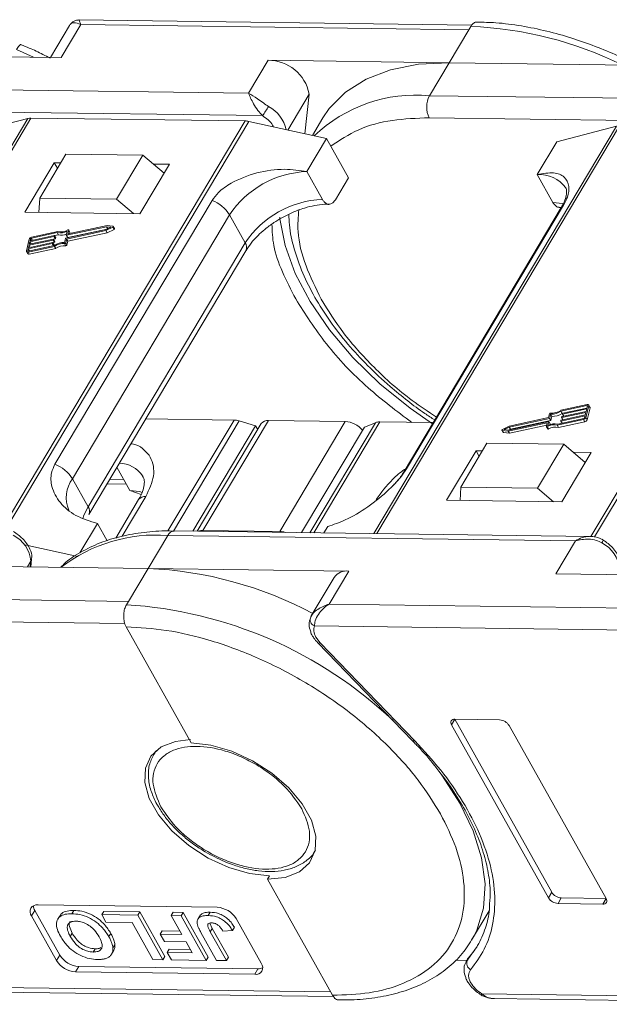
# Model space of a CAD drawing. Header units: millimetres. Extents: x 3223 to 4146, y -133 to 519.
# Tile 23 of 39: x 3701 to 3739, y 337 to 400. Entities that reach past the tile are written whole.
import ezdxf

# ---------------------------------------------------------------- set-up
doc = ezdxf.new("R2010")
doc.units = ezdxf.units.MM

msp = doc.modelspace()

# ---------------------------------------------------------------- linework, layer by layer
at = {"color": 7, "linetype": 'Continuous', "lineweight": 15}
for p, q in [((3704.339, 399.789), (3703.122, 397.742)), ((3703.798, 397.734), (3705.051, 399.838)), ((3729.992, 399.802), (3704.937, 400.133)), ((3705.051, 399.838), (3729.807, 399.512)), ((3729.932, 399.722), (3729.807, 399.512)), ((3729.807, 399.512), (3728.554, 397.407)), ((3691, 397.902), (3703.798, 397.734)), ((3702.043, 397.757), (3700.954, 398.247)), ((3717.006, 397.559), (3715.753, 395.455)), ((3728.554, 397.407), (3717.006, 397.559)), ((3727.301, 395.302), (3728.554, 397.407)), ((3728.554, 397.407), (3741.352, 397.238)), ((3715.753, 395.455), (3689.747, 395.798)), ((3718.252, 393.11), (3719.617, 395.403)), ((3719.617, 395.403), (3719.356, 392.865)), ((3753.308, 394.959), (3727.301, 395.302)), ((3716.647, 394.028), (3689.728, 394.383)), ((3701.674, 393.847), (3686.202, 367.853)), ((3686.388, 367.85), (3701.875, 393.87)), ((3697.874, 392.862), (3701.674, 393.847)), ((3715.535, 393.69), (3700.045, 367.665)), ((3700.277, 367.641), (3715.764, 393.662)), ((3701.875, 393.87), (3715.535, 393.69)), ((3715.764, 393.662), (3720.733, 392.56)), ((3720.497, 393.889), (3719.825, 392.761)), ((3723.943, 367.355), (3739.429, 393.374)), ((3754.202, 393.533), (3727.283, 393.888)), ((3739.229, 393.352), (3723.757, 367.357)), ((3735.428, 392.366), (3739.229, 393.352)), ((3753.09, 393.194), (3737.6, 367.17)), ((3737.831, 367.146), (3753.318, 393.166)), ((3720.733, 392.56), (3719.48, 390.455)), ((3720.733, 392.56), (3722.129, 390.066)), ((3734.175, 390.262), (3735.428, 392.366)), ((3704.103, 391.578), (3702.433, 388.771)), ((3709.001, 391.513), (3704.103, 391.578)), ((3707.331, 388.707), (3709.001, 391.513)), ((3709.001, 391.513), (3710.365, 390.347)), ((3703.361, 391.022), (3701.482, 387.864)), ((3703.769, 391.016), (3703.361, 391.022)), ((3703.361, 391.022), (3703.56, 390.666)), ((3708.829, 387.768), (3710.708, 390.925)), ((3710.708, 390.925), (3709.674, 390.938)), ((3720.477, 388.674), (3719.48, 390.455)), ((3734.175, 390.262), (3735.173, 388.48)), ((3721.294, 388.663), (3722.129, 390.066)), ((3702.433, 388.771), (3702.377, 387.853)), ((3707.331, 388.707), (3702.433, 388.771)), ((3713.426, 388.621), (3703.404, 371.782)), ((3708.423, 387.773), (3707.331, 388.707)), ((3701.482, 387.864), (3708.829, 387.768)), ((3735.706, 388.163), (3725.684, 371.325)), ((3725.836, 371.486), (3735.858, 388.325)), ((3735.568, 388.171), (3735.699, 388.17)), ((3704.522, 370.853), (3714.544, 387.692)), ((3715.541, 385.911), (3714.544, 387.692)), ((3703.556, 386.567), (3701.901, 386.211)), ((3703.598, 386.636), (3701.916, 386.275)), ((3703.636, 386.425), (3703.556, 386.567)), ((3704.098, 386.203), (3706.653, 386.752)), ((3704.127, 386.404), (3704.185, 386.649)), ((3706.699, 386.942), (3704.144, 386.393)), ((3704.147, 386.153), (3706.655, 386.692)), ((3704.224, 386.251), (3706.727, 386.789)), ((3704.226, 386.011), (3706.735, 386.55)), ((3704.282, 386.715), (3704.227, 386.486)), ((3704.233, 386.475), (3704.227, 386.486)), ((3706.731, 387.009), (3704.244, 386.475)), ((3704.36, 386.586), (3704.28, 386.729)), ((3704.282, 386.715), (3704.361, 386.573)), ((3704.343, 386.496), (3704.361, 386.573)), ((3706.653, 386.752), (3706.975, 386.911)), ((3706.655, 386.692), (3707.093, 386.909)), ((3706.735, 386.55), (3706.655, 386.692)), ((3706.975, 386.911), (3706.699, 386.942)), ((3706.772, 386.811), (3706.699, 386.942)), ((3707.107, 386.967), (3706.731, 387.009)), ((3706.735, 386.55), (3707.173, 386.767)), ((3707.093, 386.909), (3707.173, 386.767)), ((3707.204, 386.815), (3707.125, 386.958)), ((3701.766, 386.152), (3701.584, 385.392)), ((3703.236, 385.867), (3701.699, 385.537)), ((3701.714, 385.6), (3703.251, 385.931)), ((3703.289, 386.089), (3701.752, 385.759)), ((3701.767, 385.822), (3703.304, 386.153)), ((3701.805, 385.981), (3701.767, 385.822)), ((3703.342, 386.311), (3701.805, 385.981)), ((3701.88, 385.846), (3701.805, 385.981)), ((3701.821, 386.044), (3703.358, 386.374)), ((3701.851, 386.171), (3701.821, 386.044)), ((3701.911, 386.063), (3701.851, 386.171)), ((3701.901, 386.211), (3701.976, 386.077)), ((3703.311, 385.733), (3703.236, 385.867)), ((3703.269, 385.919), (3703.261, 385.888)), ((3703.341, 385.745), (3703.261, 385.888)), ((3703.348, 385.784), (3703.268, 385.926)), ((3703.269, 385.925), (3703.369, 385.947)), ((3703.348, 385.777), (3703.269, 385.919)), ((3703.369, 385.947), (3703.289, 386.089)), ((3703.322, 386.141), (3703.314, 386.11)), ((3703.394, 385.967), (3703.314, 386.11)), ((3703.401, 386.006), (3703.321, 386.148)), ((3703.322, 386.147), (3703.422, 386.168)), ((3703.402, 385.999), (3703.322, 386.141)), ((3703.422, 386.168), (3703.342, 386.311)), ((3703.375, 386.363), (3703.367, 386.331)), ((3703.447, 386.189), (3703.367, 386.331)), ((3703.454, 386.227), (3703.374, 386.37)), ((3703.375, 386.369), (3703.636, 386.425)), ((3703.455, 386.22), (3703.375, 386.363)), ((3703.394, 385.967), (3703.402, 385.999)), ((3703.447, 386.189), (3703.455, 386.22)), ((3704.015, 385.938), (3704.073, 386.183)), ((3704.02, 385.867), (3704.1, 385.724)), ((3704.088, 385.908), (3704.147, 386.153)), ((3704.168, 385.766), (3704.088, 385.908)), ((3704.127, 386.397), (3704.207, 386.255)), ((3704.224, 386.251), (3704.144, 386.393)), ((3704.226, 386.011), (3704.147, 386.153)), ((3704.168, 385.766), (3704.226, 386.011)), ((3715.541, 385.911), (3705.519, 369.072)), ((3701.588, 385.351), (3701.668, 385.208)), ((3701.699, 385.537), (3701.669, 385.41)), ((3701.669, 385.41), (3701.681, 385.388)), ((3701.688, 385.324), (3703.37, 385.686)), ((3701.768, 385.182), (3701.688, 385.324)), ((3701.774, 385.403), (3701.699, 385.537)), ((3701.703, 385.388), (3703.359, 385.744)), ((3701.752, 385.759), (3701.714, 385.6)), ((3701.827, 385.625), (3701.752, 385.759)), ((3701.768, 385.182), (3703.45, 385.543)), ((3703.341, 385.745), (3703.348, 385.777)), ((3703.45, 385.543), (3703.37, 385.686)), ((3705.562, 368.572), (3715.584, 385.41)), ((3737.355, 375.583), (3735.673, 375.222)), ((3737.34, 375.52), (3735.684, 375.164)), ((3735.764, 375.021), (3735.684, 375.164)), ((3735.754, 374.818), (3737.291, 375.149)), ((3737.329, 375.307), (3735.792, 374.977)), ((3735.807, 375.04), (3737.344, 375.37)), ((3737.277, 374.755), (3737.459, 375.515)), ((3737.291, 375.149), (3737.329, 375.307)), ((3737.368, 375.469), (3737.34, 375.52)), ((3737.344, 375.37), (3737.374, 375.497)), ((3737.357, 374.613), (3737.539, 375.373)), ((3737.535, 375.414), (3737.455, 375.557)), ((3737.459, 375.515), (3737.539, 375.373)), ((3709.197, 374.678), (3714.827, 374.604)), ((3714.827, 374.604), (3710.614, 367.526)), ((3710.971, 367.513), (3715.159, 374.549)), ((3712.849, 367.559), (3717.025, 374.575)), ((3716.204, 374.232), (3715.159, 374.549)), ((3717.025, 374.575), (3721.924, 374.51)), ((3721.924, 374.51), (3717.748, 367.494)), ((3732.344, 373.965), (3734.899, 374.514)), ((3734.896, 374.754), (3732.388, 374.215)), ((3734.945, 374.704), (3732.39, 374.155)), ((3732.47, 374.013), (3735.024, 374.562)), ((3734.916, 374.503), (3734.858, 374.258)), ((3734.955, 374.999), (3734.896, 374.754)), ((3734.995, 374.368), (3734.916, 374.51)), ((3734.996, 374.361), (3734.916, 374.503)), ((3735.024, 374.562), (3734.945, 374.704)), ((3735.028, 374.97), (3734.97, 374.725)), ((3735.049, 374.582), (3734.97, 374.725)), ((3735.108, 374.827), (3735.028, 374.97)), ((3735.049, 374.582), (3735.108, 374.827)), ((3735.445, 374.271), (3737.127, 374.633)), ((3735.487, 374.34), (3737.142, 374.696)), ((3735.668, 374.544), (3735.676, 374.576)), ((3735.669, 374.538), (3735.748, 374.396)), ((3737.222, 374.864), (3735.685, 374.533)), ((3735.76, 374.399), (3735.685, 374.533)), ((3735.701, 374.597), (3737.238, 374.927)), ((3735.721, 374.766), (3735.729, 374.798)), ((3735.722, 374.759), (3735.801, 374.618)), ((3737.276, 375.085), (3735.739, 374.755)), ((3735.814, 374.621), (3735.739, 374.755)), ((3735.764, 375.021), (3735.785, 375.026)), ((3735.774, 374.988), (3735.782, 375.02)), ((3735.775, 374.981), (3735.854, 374.84)), ((3735.867, 374.843), (3735.792, 374.977)), ((3737.127, 374.633), (3737.207, 374.49)), ((3737.192, 374.737), (3737.222, 374.864)), ((3737.238, 374.927), (3737.276, 375.085)), ((3737.357, 374.613), (3737.277, 374.755)), ((3716.204, 374.232), (3712.203, 367.51)), ((3716.565, 374.374), (3712.477, 367.506)), ((3716.338, 373.993), (3716.204, 374.232)), ((3719.143, 367.418), (3723.144, 374.14)), ((3723.847, 374.434), (3719.667, 367.411)), ((3719.912, 367.408), (3724.122, 374.481)), ((3723.847, 374.434), (3723.144, 374.14)), ((3724.122, 374.481), (3727.536, 374.436)), ((3731.918, 373.95), (3731.998, 373.807)), ((3731.936, 373.94), (3732.312, 373.898)), ((3732.016, 373.798), (3731.936, 373.94)), ((3732.388, 374.215), (3731.95, 373.998)), ((3732.39, 374.155), (3732.068, 373.996)), ((3732.068, 373.996), (3732.344, 373.965)), ((3732.312, 373.898), (3734.799, 374.433)), ((3732.392, 373.756), (3732.312, 373.898)), ((3732.47, 374.013), (3732.39, 374.155)), ((3732.392, 373.756), (3734.78, 374.269)), ((3732.396, 373.976), (3732.47, 374.013)), ((3734.761, 374.192), (3734.816, 374.422)), ((3734.763, 374.178), (3734.843, 374.036)), ((3734.813, 374.408), (3734.799, 374.433)), ((3734.895, 374.034), (3734.815, 374.177)), ((3734.984, 374.309), (3734.996, 374.361)), ((3735.525, 374.129), (3735.445, 374.271)), ((3735.525, 374.129), (3737.207, 374.49)), ((3732.016, 373.798), (3732.392, 373.756)), ((3730.267, 372.635), (3728.388, 369.478)), ((3730.967, 373.121), (3729.297, 370.315)), ((3730.675, 372.63), (3730.267, 372.635)), ((3730.267, 372.635), (3730.466, 372.279)), ((3735.866, 373.057), (3730.967, 373.121)), ((3734.195, 370.25), (3735.866, 373.057)), ((3735.866, 373.057), (3737.229, 371.891)), ((3735.735, 369.381), (3737.614, 372.539)), ((3737.614, 372.539), (3736.454, 372.554)), ((3707.355, 371.584), (3708.188, 370.095)), ((3704.522, 370.853), (3705.519, 369.072)), ((3706.899, 370.819), (3707.79, 370.807)), ((3706.726, 370.528), (3707.955, 370.512)), ((3729.246, 369.467), (3729.297, 370.315)), ((3729.297, 370.315), (3734.195, 370.25)), ((3735.203, 369.388), (3734.195, 370.25)), ((3708.743, 369.527), (3707.278, 367.065)), ((3707.691, 367.186), (3709.204, 369.728)), ((3708.188, 370.095), (3708.896, 369.841)), ((3728.388, 369.478), (3735.735, 369.381)), ((3705, 366.127), (3706.117, 368.004)), ((3706.117, 368.004), (3706.737, 366.897)), ((3720.568, 367.4), (3720.812, 367.81)), ((3709.345, 365.133), (3710.598, 367.238)), ((3710.598, 367.238), (3736.604, 366.895)), ((3737.542, 367.176), (3711.01, 367.526)), ((3717.748, 367.494), (3712.849, 367.559)), ((3701.492, 366.647), (3704.864, 365.899)), ((3736.604, 366.895), (3735.352, 364.79)), ((3701.864, 365.232), (3701.913, 365.717)), ((3697.797, 365.286), (3709.345, 365.133)), ((3701.661, 365.235), (3701.869, 365.585)), ((3701.869, 365.585), (3701.833, 365.232)), ((3709.345, 365.133), (3708.092, 363.029)), ((3722.143, 364.965), (3709.345, 365.133)), ((3721.222, 364.562), (3719.76, 362.105)), ((3720.89, 362.86), (3722.143, 364.965)), ((3735.352, 364.79), (3746.9, 364.638)), ((3708.092, 363.029), (3683.336, 363.355)), ((3708.092, 363.029), (3707.967, 362.818)), ((3745.647, 362.533), (3720.89, 362.86)), ((3682.404, 361.953), (3707.862, 361.617)), ((3719.78, 362.138), (3719.683, 361.889)), ((3707.948, 361.404), (3712.097, 353.994)), ((3719.959, 361.458), (3745.416, 361.122)), ((3720.321, 360.386), (3720.046, 360.749)), ((3720.17, 360.39), (3726.215, 354.139)), ((3726.366, 354.136), (3720.321, 360.386)), ((3728.708, 355.154), (3728.917, 355.505)), ((3728.708, 355.154), (3734.891, 344.111)), ((3731.774, 355.467), (3728.917, 355.505)), ((3728.917, 355.505), (3735.1, 344.461)), ((3738.565, 344.062), (3732.382, 355.106)), ((3726.204, 354.135), (3726.344, 353.994)), ((3709.824, 353.473), (3709.708, 353.278)), ((3709.708, 353.278), (3709.748, 353.343)), ((3709.748, 353.343), (3709.874, 353.516)), ((3720.02, 347.14), (3719.971, 347.062)), ((3717.088, 345.512), (3716.963, 345.302)), ((3716.963, 345.302), (3721.111, 337.892)), ((3734.891, 344.111), (3735.1, 344.461)), ((3735.498, 343.749), (3735.707, 344.1)), ((3735.498, 343.749), (3738.356, 343.711)), ((3735.707, 344.1), (3738.565, 344.062)), ((3738.356, 343.711), (3738.565, 344.062)), ((3701.908, 342.954), (3702.116, 343.305)), ((3702.116, 343.305), (3703.712, 340.455)), ((3713.755, 343.505), (3702.325, 343.656)), ((3704.603, 343.309), (3704.478, 343.098)), ((3706.387, 343.037), (3706.512, 343.247)), ((3706.512, 343.247), (3708.815, 343.217)), ((3708.815, 343.217), (3708.69, 343.006)), ((3708.815, 343.217), (3710.411, 340.367)), ((3710.825, 342.978), (3710.95, 343.189)), ((3710.95, 343.189), (3711.578, 343.18)), ((3711.578, 343.18), (3711.453, 342.97)), ((3711.578, 343.18), (3713.174, 340.33)), ((3713.312, 343.194), (3713.187, 342.983)), ((3729.985, 341.399), (3731.101, 343.274)), ((3701.908, 342.954), (3703.503, 340.104)), ((3703.708, 342.958), (3703.583, 342.748)), ((3706.387, 343.037), (3706.653, 342.562)), ((3708.69, 343.006), (3706.387, 343.037)), ((3706.653, 342.562), (3708.328, 342.54)), ((3708.328, 342.54), (3709.657, 340.165)), ((3710.285, 340.156), (3708.69, 343.006)), ((3710.825, 342.978), (3711.5, 341.772)), ((3711.453, 342.97), (3710.825, 342.978)), ((3713.048, 340.12), (3711.453, 342.97)), ((3712.693, 343.015), (3712.568, 342.805)), ((3713.288, 342.496), (3713.439, 342.158)), ((3716.566, 339.932), (3714.97, 342.782)), ((3704.51, 341.849), (3704.385, 341.639)), ((3706.84, 341.633), (3706.966, 341.844)), ((3710.118, 341.791), (3710.244, 342.001)), ((3710.244, 342.001), (3711.38, 341.986)), ((3712.713, 341.908), (3713.718, 340.111)), ((3713.314, 341.947), (3713.439, 342.158)), ((3714.346, 340.103), (3713.314, 341.947)), ((3713.439, 342.158), (3714.472, 340.313)), ((3714.12, 341.992), (3714.728, 342.02)), ((3714.728, 342.02), (3714.853, 342.23)), ((3710.118, 341.791), (3710.384, 341.316)), ((3711.5, 341.772), (3710.118, 341.791)), ((3710.384, 341.316), (3711.766, 341.297)), ((3711.766, 341.297), (3712.155, 340.603)), ((3730.129, 341.656), (3729.985, 341.399)), ((3705.85, 340.65), (3705.975, 340.86)), ((3707.016, 340.52), (3707.141, 340.731)), ((3707.225, 341.121), (3707.1, 340.911)), ((3710.564, 340.624), (3710.689, 340.835)), ((3710.564, 340.624), (3710.83, 340.149)), ((3712.155, 340.603), (3710.564, 340.624)), ((3710.689, 340.835), (3712.035, 340.817)), ((3730.331, 341.003), (3729.715, 340.148)), ((3703.503, 340.104), (3703.712, 340.455)), ((3709.657, 340.165), (3710.285, 340.156)), ((3710.285, 340.156), (3710.411, 340.367)), ((3710.83, 340.149), (3713.048, 340.12)), ((3713.048, 340.12), (3713.174, 340.33)), ((3713.718, 340.111), (3714.346, 340.103)), ((3714.472, 340.313), (3714.346, 340.103)), ((3728.948, 340.122), (3729.682, 340.112)), ((3729.785, 340.286), (3729.647, 340.053)), ((3729.647, 340.053), (3729.715, 340.148)), ((3729.715, 340.148), (3729.843, 340.363)), ((3704.718, 339.381), (3704.927, 339.732)), ((3704.718, 339.381), (3716.148, 339.23)), ((3704.927, 339.732), (3716.357, 339.581)), ((3716.148, 339.23), (3716.357, 339.581)), ((3720.992, 338.106), (3693.088, 338.474)), ((3693.88, 338.17), (3721.176, 337.81)), ((3730.582, 337.908), (3730.582, 337.908)), ((3758.546, 337.61), (3730.642, 337.978)), ((3731.434, 337.675), (3758.731, 337.315))]:
    msp.add_line(p, q, dxfattribs=at)
at = {"color": 7, "linetype": 'Continuous', "lineweight": 15, "flags": 128}
for points in [[(3728.554, 397.407), (3726.592, 397.307), (3724.812, 396.955), (3723.25, 396.359), (3721.938, 395.53), (3720.903, 394.485), (3720.497, 393.889)], [(3735.841, 388.404), (3735.778, 388.418), (3735.173, 388.48)], [(3735.858, 388.325), (3735.77, 388.249), (3735.706, 388.163)], [(3727.486, 374.351), (3726.065, 375.352), (3724.14, 376.921), (3722.412, 378.601), (3720.916, 380.358), (3719.681, 382.157), (3718.732, 383.963), (3718.087, 385.739), (3717.76, 387.45), (3717.751, 387.543)], [(3704.227, 386.486), (3704.226, 386.483), (3704.227, 386.48), (3704.228, 386.478), (3704.23, 386.476), (3704.233, 386.475), (3704.236, 386.474), (3704.24, 386.474), (3704.244, 386.475)], [(3704.228, 386.731), (3704.238, 386.735), (3704.249, 386.738), (3704.259, 386.739), (3704.268, 386.738), (3704.275, 386.734), (3704.28, 386.729), (3704.282, 386.723), (3704.282, 386.715)], [(3704.361, 386.573), (3704.362, 386.58), (3704.36, 386.586)], [(3707.107, 386.967), (3707.116, 386.965), (3707.123, 386.96), (3707.126, 386.953), (3707.126, 386.944), (3707.122, 386.934), (3707.115, 386.925), (3707.105, 386.916), (3707.093, 386.909)], [(3707.173, 386.767), (3707.185, 386.774), (3707.194, 386.782), (3707.202, 386.792), (3707.206, 386.801), (3707.206, 386.81), (3707.204, 386.815)], [(3703.251, 385.931), (3703.255, 385.931), (3703.259, 385.931), (3703.262, 385.931), (3703.265, 385.929), (3703.267, 385.928), (3703.268, 385.925), (3703.269, 385.922), (3703.269, 385.919)], [(3703.304, 386.153), (3703.308, 386.153), (3703.312, 386.153), (3703.315, 386.152), (3703.318, 386.151), (3703.32, 386.149), (3703.322, 386.147), (3703.322, 386.144), (3703.322, 386.141)], [(3703.358, 386.374), (3703.362, 386.375), (3703.365, 386.375), (3703.369, 386.374), (3703.371, 386.373), (3703.373, 386.371), (3703.375, 386.369), (3703.375, 386.366), (3703.375, 386.363)], [(3704.144, 386.393), (3704.14, 386.392), (3704.136, 386.393), (3704.133, 386.393), (3704.13, 386.394), (3704.128, 386.396), (3704.127, 386.399), (3704.126, 386.401), (3704.127, 386.404)], [(3701.688, 385.324), (3701.664, 385.321), (3701.641, 385.321), (3701.621, 385.325), (3701.605, 385.333), (3701.593, 385.344), (3701.585, 385.358), (3701.582, 385.374), (3701.584, 385.392)], [(3701.669, 385.41), (3701.668, 385.404), (3701.669, 385.399), (3701.671, 385.394), (3701.676, 385.391), (3701.681, 385.388), (3701.688, 385.387), (3701.695, 385.387), (3701.703, 385.388)], [(3703.338, 385.739), (3703.34, 385.742), (3703.341, 385.745)], [(3737.374, 375.497), (3737.375, 375.503), (3737.374, 375.509), (3737.371, 375.513), (3737.367, 375.517), (3737.362, 375.519), (3737.355, 375.521), (3737.348, 375.521), (3737.34, 375.52)], [(3737.355, 375.583), (3737.379, 375.587), (3737.402, 375.586), (3737.422, 375.582), (3737.438, 375.575), (3737.45, 375.564), (3737.458, 375.55), (3737.461, 375.533), (3737.459, 375.515)], [(3734.899, 374.514), (3734.903, 374.515), (3734.907, 374.515), (3734.91, 374.514), (3734.913, 374.513), (3734.915, 374.511), (3734.916, 374.509), (3734.917, 374.506), (3734.916, 374.503)], [(3735.685, 374.533), (3735.681, 374.533), (3735.678, 374.533), (3735.674, 374.533), (3735.671, 374.535), (3735.669, 374.536), (3735.668, 374.539), (3735.668, 374.541), (3735.668, 374.544)], [(3735.739, 374.755), (3735.735, 374.754), (3735.731, 374.754), (3735.727, 374.755), (3735.725, 374.756), (3735.723, 374.758), (3735.721, 374.761), (3735.721, 374.763), (3735.721, 374.766)], [(3735.792, 374.977), (3735.788, 374.976), (3735.784, 374.976), (3735.781, 374.977), (3735.778, 374.978), (3735.776, 374.98), (3735.775, 374.982), (3735.774, 374.985), (3735.774, 374.988)], [(3731.936, 373.94), (3731.926, 373.943), (3731.92, 373.948), (3731.917, 373.955), (3731.917, 373.964), (3731.921, 373.973), (3731.928, 373.983), (3731.938, 373.991), (3731.95, 373.998)], [(3734.815, 374.177), (3734.805, 374.172), (3734.794, 374.169), (3734.784, 374.168), (3734.775, 374.17), (3734.768, 374.173), (3734.763, 374.178), (3734.761, 374.185), (3734.761, 374.192)], [(3734.816, 374.422), (3734.817, 374.425), (3734.816, 374.427), (3734.815, 374.43), (3734.813, 374.431), (3734.81, 374.433), (3734.807, 374.433), (3734.803, 374.433), (3734.799, 374.433)], [(3734.843, 374.036), (3734.843, 374.036), (3734.848, 374.031), (3734.855, 374.027), (3734.863, 374.026), (3734.874, 374.027), (3734.884, 374.03), (3734.895, 374.034)], [(3708.975, 369.988), (3708.793, 370.032), (3708.188, 370.095)], [(3705.519, 369.072), (3705.256, 368.524), (3705.191, 368.318)], [(3738.296, 366.755), (3738.333, 366.819), (3738.363, 366.871), (3738.383, 366.91), (3738.394, 366.935), (3738.394, 366.943), (3738.393, 366.943)], [(3701.913, 365.717), (3701.901, 365.657), (3701.869, 365.585)], [(3720.17, 360.39), (3720.18, 360.381), (3720.216, 360.369), (3720.263, 360.371), (3720.321, 360.386)], [(3717.088, 345.512), (3715.826, 345.654), (3714.495, 346.041), (3713.174, 346.649), (3711.939, 347.444), (3710.861, 348.379), (3710.005, 349.4), (3709.418, 350.447), (3709.136, 351.461), (3709.174, 352.381), (3709.531, 353.155), (3710.186, 353.737), (3711.101, 354.094), (3712.053, 354.204)], [(3712.097, 353.994), (3713.359, 353.852), (3714.69, 353.466), (3716.011, 352.858), (3717.246, 352.063), (3718.323, 351.128), (3719.18, 350.107), (3719.767, 349.059), (3720.049, 348.045), (3720.01, 347.125), (3719.653, 346.351), (3718.999, 345.769), (3718.084, 345.412), (3716.963, 345.302)], [(3726.215, 354.139), (3726.225, 354.131), (3726.261, 354.119), (3726.308, 354.12), (3726.366, 354.136)], [(3727.92, 352.176), (3728.096, 351.937), (3729.234, 350.161), (3730.082, 348.389), (3730.622, 346.656), (3730.843, 344.999), (3730.74, 343.45), (3730.316, 342.042), (3730.129, 341.656)]]:
    msp.add_lwpolyline(points, dxfattribs=at)
at = {"color": 7, "linetype": 'Continuous', "lineweight": 15}
for centre, radius, start, end in [((3728.993, 375.82), 23.921, 63.68222, 87.74889), ((3717.026, 394.925), 2.635, 10.46334, 90.43159), ((3726.434, 385.973), 9.369, 84.68884, 133.81237), ((3728.656, 394.577), 1.537, 151.84726, 206.63631), ((3709.542, 399.067), 8.711, 324.66196, 329.24799), ((3715.994, 392.657), 2.212, 12.3939, 62.13915), ((3701.858, 393.108), 0.762, 88.71486, 103.94659), ((3715.513, 392.558), 1.132, 77.19266, 88.88778), ((3719.679, 384.31), 6.148, 91.85146, 146.63211), ((3734.346, 388.257), 2.012, 34.97651, 94.86365), ((3712.592, 386.478), 2.299, 31.86296, 68.72336), ((3720.676, 382.529), 6.148, 91.85146, 146.63211), ((3703.759, 387.463), 0.918, 257.21693, 297.64361), ((3703.8, 387.436), 0.825, 255.81963, 301.24295), ((3703.835, 387.266), 0.864, 256.65483, 290.57082), ((3701.951, 386.079), 0.199, 100.13345, 158.28269), ((3701.913, 386.146), 0.0664, 100.13345, 158.28269), ((3703.23, 385.9), 0.0332, 280.13345, 338.28269), ((3703.283, 386.122), 0.0332, 280.13345, 338.28269), ((3703.337, 386.344), 0.0332, 280.13345, 338.28269), ((3703.997, 384.792), 1.145, 89.11156, 123.86502), ((3703.363, 385.979), 0.0332, 280.13345, 338.28269), ((3703.941, 384.892), 0.978, 85.32254, 125.72777), ((3703.393, 386.001), 0.00928, 343.83362, 27.82236), ((3703.416, 386.201), 0.0332, 280.13345, 338.28269), ((3703.446, 386.223), 0.00928, 343.83362, 27.82236), ((3704.026, 385.933), 0.0666, 265.08198, 338.22439), ((3704.104, 386.17), 0.0332, 100.13345, 158.28269), ((3704.218, 386.264), 0.0147, 219.38216, 291.31431), ((3715.156, 385.626), 0.48, 333.29813, 36.49761), ((3701.736, 385.264), 0.0882, 219.38216, 291.31431), ((3703.339, 385.78), 0.00928, 343.83362, 27.82236), ((3704.02, 384.75), 0.978, 85.32254, 125.72777), ((3704.106, 385.79), 0.0666, 265.08198, 338.22439), ((3735.102, 376.015), 0.978, 265.32254, 305.72777), ((3735.046, 376.115), 1.145, 269.11156, 303.86502), ((3737.485, 375.388), 0.0557, 343.83362, 27.82236), ((3714.797, 373.394), 1.21, 72.60466, 88.58202), ((3716.97, 374.075), 0.503, 83.62421, 143.5489), ((3721.832, 372.964), 1.549, 39.39998, 86.5962), ((3734.939, 374.737), 0.0332, 280.13345, 338.28269), ((3735.017, 374.975), 0.0666, 85.08198, 158.22439), ((3735.019, 374.595), 0.0332, 280.13345, 338.28269), ((3735.126, 375.973), 1.145, 269.11156, 303.86502), ((3735.706, 374.564), 0.0332, 100.13345, 158.28269), ((3735.76, 374.786), 0.0332, 100.13345, 158.28269), ((3735.813, 375.007), 0.0332, 100.13345, 158.28269), ((3737.092, 374.829), 0.199, 280.13345, 338.28269), ((3737.13, 374.761), 0.0664, 280.13345, 338.28269), ((3737.172, 374.686), 0.199, 280.13345, 338.28269), ((3724.099, 373.79), 0.692, 88.08646, 111.31749), ((3735.243, 373.472), 0.825, 75.81963, 121.24295), ((3735.284, 373.445), 0.918, 77.21693, 117.64361), ((3735.323, 373.329), 0.825, 75.81963, 121.24295), ((3734.987, 374.363), 0.00928, 343.83362, 27.82236), ((3732.016, 373.818), 0.0209, 212.10887, 269.29606), ((3702.569, 369.64), 2.299, 31.86296, 68.72336), ((3707.436, 369.955), 1.903, 34.29758, 87.55752), ((3726.131, 371.057), 0.521, 124.53354, 150.01461), ((3706.095, 369.665), 1.971, 142.93475, 204.26513), ((3709.148, 369.228), 0.503, 83.62421, 143.5489), ((3705.103, 368.784), 0.506, 336.16518, 34.75455), ((3699.815, 365.408), 2.062, 4.91796, 63.30134), ((3709.866, 357.285), 9.98, 85.79631, 127.46323), ((3711.053, 367.024), 0.503, 94.93467, 154.85936), ((3712.819, 366.916), 0.644, 87.24327, 113.70942), ((3717.709, 366.227), 1.268, 71.90738, 88.22848), ((3737.37, 364.913), 2.062, 4.91796, 63.30134), ((3708.269, 340.578), 24.579, 61.88911, 87.49099), ((3722.015, 364.002), 0.971, 82.44401, 144.7291), ((3706.28, 335.685), 27.185, 46.54173, 86.44117), ((3720.134, 361.866), 0.444, 155.44234, 246.7351), ((3728.879, 355.29), 0.218, 80.0385, 218.45582), ((3731.729, 354.7), 0.768, 31.84726, 86.63631), ((3735.752, 344.867), 0.768, 211.84726, 266.63631), ((3735.544, 344.516), 0.768, 211.84726, 266.63631), ((3738.394, 343.926), 0.218, 260.0385, 38.45582), ((3702.25, 343.226), 0.437, 80.0385, 218.45582), ((3702.661, 343.637), 0.637, 183.53369, 211.34635), ((3713.665, 341.971), 1.537, 31.84726, 86.63631), ((3704.808, 340.915), 1.537, 211.84726, 266.63631), ((3705.017, 341.266), 1.537, 211.84726, 266.63631), ((3730.164, 339.945), 0.492, 155.65034, 240.17569), ((3716.224, 339.66), 0.437, 260.0385, 38.45582), ((3716.389, 340.218), 0.637, 267.14035, 294.94614), ((3730.457, 338.075), 0.209, 306.81124, 332.44808)]:
    msp.add_arc(centre, radius, start, end, dxfattribs=at)
for points, knots in [([(3705.051, 399.838), (3704.891, 399.901), (3704.644, 399.998), (3704.424, 399.919), (3704.344, 399.789), (3704.308, 399.73)], [0, 0, 0, 0, 0.4984129, 0.772928, 1, 1, 1, 1]), ([(3704.935, 400.133), (3704.862, 400.128), (3704.738, 400.119), (3704.53, 400.02), (3704.435, 399.91), (3704.384, 399.85)], [0, 0, 0, 0, 0.389383, 0.666862, 1, 1, 1, 1]), ([(3704.936, 400.126), (3704.936, 400.128), (3704.935, 400.155), (3704.962, 400.061), (3705.021, 399.913), (3705.051, 399.838)], [0, 0, 0, 0, 0.044563, 0.521846, 1, 1, 1, 1]), ([(3730.351, 399.998), (3730.305, 399.999), (3730.194, 400), (3730.047, 399.891), (3729.965, 399.77), (3729.932, 399.722)], [0, 0, 0, 0, 0.29921, 0.721934, 1, 1, 1, 1]), ([(3740.645, 397.194), (3740.494, 397.277), (3740.062, 397.517), (3739.134, 397.936), (3737.861, 398.473), (3736.34, 399.002), (3734.76, 399.445), (3733.141, 399.773), (3731.654, 399.971), (3730.744, 399.988), (3730.351, 399.996)], [0, 0, 0, 0, 0.044532, 0.128331, 0.266735, 0.409213, 0.560805, 0.717582, 0.878061, 1, 1, 1, 1]), ([(3701.253, 398.558), (3701.251, 398.562), (3701.236, 398.59), (3701.165, 398.538), (3701.061, 398.42), (3700.985, 398.296), (3700.954, 398.247)], [0, 0, 0, 0, 0.0635395, 0.4158844, 0.7682293, 1, 1, 1, 1]), ([(3703.09, 397.69), (3702.94, 397.772), (3702.507, 398.011), (3701.89, 398.296), (3701.425, 398.486), (3701.253, 398.557)], [0, 0, 0, 0, 0.250779, 0.722677, 1, 1, 1, 1]), ([(3715.753, 395.455), (3715.937, 395.348), (3716.222, 395.183), (3716.672, 394.852), (3716.917, 394.687), (3717.028, 394.613)], [0, 0, 0, 0, 0.498413, 0.772928, 1, 1, 1, 1]), ([(3716.647, 394.028), (3716.545, 394.137), (3716.328, 394.369), (3716.074, 394.78), (3715.875, 395.166), (3715.794, 395.358), (3715.753, 395.455)], [0, 0, 0, 0, 0.23435, 0.498195, 0.748869, 1, 1, 1, 1]), ([(3717.345, 393.311), (3717.328, 393.348), (3717.259, 393.499), (3717.02, 393.759), (3716.77, 393.94), (3716.647, 394.028)], [0, 0, 0, 0, 0.142722, 0.582056, 1, 1, 1, 1]), ([(3727.283, 393.888), (3726.484, 393.86), (3724.839, 393.8), (3722.674, 393.204), (3721.565, 392.458), (3721.002, 392.08)], [0, 0, 0, 0, 0.3171537, 0.6533048, 1, 1, 1, 1]), ([(3719.48, 390.455), (3719.01, 390.526), (3717.984, 390.68), (3716.265, 390.437), (3714.819, 389.864), (3713.86, 389.21), (3713.553, 388.793), (3713.426, 388.621)], [0, 0, 0, 0, 0.219162, 0.4791659, 0.7354888, 0.890617, 1, 1, 1, 1]), ([(3735.858, 388.325), (3735.947, 388.498), (3736.178, 388.948), (3736.227, 389.602), (3735.948, 390.162), (3735.255, 390.451), (3734.539, 390.325), (3734.175, 390.262)], [0, 0, 0, 0, 0.1096723, 0.2846477, 0.5192481, 0.7563203, 1, 1, 1, 1]), ([(3735.989, 389.409), (3735.996, 389.4), (3736.031, 389.355), (3736.054, 389.249), (3736.04, 388.948), (3735.933, 388.569), (3735.763, 388.279), (3735.694, 388.159)], [0, 0, 0, 0, 0.067894, 0.345531, 0.591839, 0.832441, 1, 1, 1, 1]), ([(3717.885, 387.514), (3718.224, 387.685), (3718.698, 387.926), (3719.406, 388.164), (3719.978, 388.303), (3720.509, 388.378), (3720.78, 388.368), (3720.872, 388.365)], [0, 0, 0, 0, 0.3291737, 0.4615157, 0.6757032, 0.8895959, 1, 1, 1, 1]), ([(3721.294, 388.663), (3721.242, 388.592), (3721.14, 388.45), (3720.946, 388.363), (3720.75, 388.385), (3720.588, 388.501), (3720.509, 388.625), (3720.477, 388.674)], [0, 0, 0, 0, 0.214694, 0.429388, 0.644082, 0.858775, 1, 1, 1, 1]), ([(3735.173, 388.48), (3735.222, 388.41), (3735.321, 388.268), (3735.467, 388.179), (3735.549, 388.191), (3735.567, 388.194)], [0, 0, 0, 0, 0.4389656, 0.8779311, 1, 1, 1, 1]), ([(3718.332, 387.722), (3718.336, 387.501), (3718.348, 386.789), (3718.639, 385.532), (3719.179, 383.984), (3719.952, 382.436), (3720.92, 380.919), (3722.053, 379.461), (3723.34, 378.063), (3724.634, 376.854), (3725.873, 375.845), (3726.822, 375.122), (3727.422, 374.742), (3727.637, 374.606)], [0, 0, 0, 0, 0.050224, 0.1621866, 0.2737079, 0.3844021, 0.493824, 0.6013649, 0.7053809, 0.8118659, 0.8889404, 0.9601856, 1, 1, 1, 1]), ([(3718.964, 388.009), (3718.926, 387.555), (3718.833, 386.444), (3719.311, 384.497), (3720.04, 383.025), (3720.394, 382.31)], [0, 0, 0, 0, 0.262022, 0.641741, 1, 1, 1, 1]), ([(3715.6, 385.412), (3715.697, 385.571), (3715.894, 385.89), (3716.322, 386.355), (3716.812, 386.797), (3717.328, 387.185), (3717.713, 387.412), (3717.885, 387.514)], [0, 0, 0, 0, 0.2142216, 0.4301579, 0.6113, 0.8252845, 1, 1, 1, 1]), ([(3718.761, 382.331), (3718.165, 383.495), (3717.311, 385.163), (3717.263, 386.655), (3717.248, 387.107)], [0, 0, 0, 0, 0.6973814, 1, 1, 1, 1]), ([(3726.162, 374.454), (3725.21, 375.171), (3723.166, 376.712), (3720.607, 379.424), (3719.371, 381.37), (3718.761, 382.331)], [0, 0, 0, 0, 0.30584, 0.657219, 1, 1, 1, 1]), ([(3720.394, 382.31), (3720.838, 381.592), (3721.754, 380.112), (3723.739, 377.922), (3725.762, 376.086), (3727.22, 375.135), (3727.747, 374.791)], [0, 0, 0, 0, 0.263846, 0.543497, 0.834774, 1, 1, 1, 1]), ([(3709.204, 369.728), (3709.412, 370.17), (3709.732, 370.85), (3709.709, 371.673), (3709.519, 372.245), (3709.124, 372.695), (3708.72, 373.014), (3708.358, 373.069), (3708.249, 373.086)], [0, 0, 0, 0, 0.293282, 0.451161, 0.61239, 0.773619, 0.931498, 1, 1, 1, 1]), ([(3703.404, 371.782), (3703.32, 371.6), (3703.103, 371.126), (3703.176, 370.251), (3703.679, 369.293), (3704.685, 368.443), (3705.636, 368.152), (3706.117, 368.004)], [0, 0, 0, 0, 0.109672, 0.284648, 0.519248, 0.75632, 1, 1, 1, 1]), ([(3720.812, 367.81), (3721.176, 367.929), (3721.97, 368.19), (3723.362, 369.018), (3724.578, 370), (3725.419, 370.866), (3725.714, 371.305), (3725.836, 371.486)], [0, 0, 0, 0, 0.219162, 0.479166, 0.735489, 0.890617, 1, 1, 1, 1]), ([(3725.786, 371.496), (3725.76, 371.479), (3725.45, 371.283), (3724.713, 370.642), (3724.22, 369.971), (3723.899, 369.534)], [0, 0, 0, 0, 0.03162, 0.370494, 1, 1, 1, 1]), ([(3708.995, 371.016), (3709.023, 370.973), (3709.097, 370.861), (3709.123, 370.589), (3709.044, 370.165), (3708.915, 369.796), (3708.76, 369.572), (3708.728, 369.525)], [0, 0, 0, 0, 0.169767, 0.442992, 0.691877, 0.935537, 1, 1, 1, 1]), ([(3725.671, 371.32), (3725.648, 371.276), (3725.53, 371.055), (3725.279, 370.73), (3725.015, 370.471), (3724.945, 370.401)], [0, 0, 0, 0, 0.1565233, 0.7755391, 1, 1, 1, 1]), ([(3701.89, 365.721), (3701.902, 365.766), (3701.956, 365.977), (3701.838, 366.325), (3701.626, 366.715), (3701.295, 367.115), (3700.963, 367.346), (3700.755, 367.49)], [0, 0, 0, 0, 0.068968, 0.327334, 0.506759, 0.690615, 1, 1, 1, 1]), ([(3711.017, 367.511), (3710.883, 367.517), (3710.211, 367.547), (3709.069, 367.449), (3707.613, 367.204), (3706.258, 366.785), (3705.035, 366.183), (3704.199, 365.651), (3703.841, 365.271), (3703.781, 365.207)], [0, 0, 0, 0, 0.044645, 0.223861, 0.404957, 0.587908, 0.773111, 0.961531, 1, 1, 1, 1]), ([(3736.604, 366.895), (3736.747, 366.973), (3737.033, 367.127), (3737.344, 367.159), (3737.499, 367.176)], [0, 0, 0, 0, 0.5004556, 1, 1, 1, 1]), ([(3738.296, 366.755), (3738.177, 366.816), (3737.915, 366.95), (3737.321, 367.04), (3736.885, 366.952), (3736.604, 366.895)], [0, 0, 0, 0, 0.227063, 0.501587, 1, 1, 1, 1]), ([(3738.395, 366.941), (3738.225, 367.023), (3737.953, 367.154), (3737.655, 367.17), (3737.543, 367.176)], [0, 0, 0, 0, 0.623477, 1, 1, 1, 1]), ([(3739.445, 365.226), (3739.456, 365.271), (3739.511, 365.482), (3739.392, 365.83), (3739.181, 366.219), (3738.85, 366.62), (3738.518, 366.85), (3738.31, 366.995)], [0, 0, 0, 0, 0.068968, 0.327334, 0.506759, 0.690615, 1, 1, 1, 1]), ([(3707.967, 362.818), (3707.924, 362.731), (3707.839, 362.558), (3707.783, 362.225), (3707.79, 361.885), (3707.852, 361.601), (3707.921, 361.46), (3707.948, 361.404)], [0, 0, 0, 0, 0.214694, 0.429388, 0.644082, 0.858775, 1, 1, 1, 1]), ([(3719.73, 362.05), (3719.775, 362.123), (3719.872, 362.283), (3720.236, 362.603), (3720.634, 362.759), (3720.89, 362.86)], [0, 0, 0, 0, 0.227063, 0.501587, 1, 1, 1, 1]), ([(3720.89, 362.86), (3720.758, 362.766), (3720.493, 362.578), (3720.187, 362.199), (3719.985, 361.794), (3719.967, 361.565), (3719.959, 361.458)], [0, 0, 0, 0, 0.2511309, 0.5018046, 0.7656407, 1, 1, 1, 1]), ([(3719.718, 362.02), (3719.666, 361.863), (3719.565, 361.557), (3719.669, 361.241), (3719.72, 361.088)], [0, 0, 0, 0, 0.516064, 1, 1, 1, 1]), ([(3707.948, 361.404), (3708.791, 361.355), (3710.528, 361.254), (3713.404, 360.567), (3716.426, 359.451), (3719.436, 357.893), (3722.24, 355.99), (3724.662, 353.867), (3726.638, 351.666), (3727.555, 350.188), (3728, 349.47)], [0, 0, 0, 0, 0.116516, 0.240011, 0.368641, 0.5, 0.631359, 0.759989, 0.883484, 1, 1, 1, 1]), ([(3719.72, 361.088), (3719.724, 361.069), (3719.747, 360.95), (3719.824, 360.841), (3719.889, 360.75)], [0, 0, 0, 0, 0.163984, 1, 1, 1, 1]), ([(3719.889, 360.75), (3719.899, 360.73), (3719.968, 360.602), (3720.079, 360.488), (3720.172, 360.391)], [0, 0, 0, 0, 0.153528, 1, 1, 1, 1]), ([(3710.165, 349.918), (3709.949, 350.41), (3709.617, 351.167), (3709.666, 352.072), (3709.894, 352.691), (3710.329, 353.191), (3711.109, 353.65), (3712.408, 353.872), (3713.977, 353.613), (3715.287, 353.125), (3716.291, 352.607), (3717.222, 351.972), (3718.293, 351.052), (3718.809, 350.293), (3719.145, 349.799)], [0, 0, 0, 0, 0.119728, 0.18418, 0.25, 0.31582, 0.380272, 0.5, 0.619728, 0.68418, 0.75, 0.81582, 0.880272, 1, 1, 1, 1]), ([(3726.344, 353.994), (3726.412, 353.926), (3726.889, 353.45), (3727.669, 352.518), (3728.661, 351.206), (3729.504, 349.86), (3730.192, 348.507), (3730.711, 347.164), (3731.044, 345.849), (3731.198, 344.69), (3731.153, 344.011), (3731.134, 343.726)], [0, 0, 0, 0, 0.0201869, 0.1413776, 0.2651868, 0.3907127, 0.5174507, 0.6452429, 0.7742851, 0.905255, 1, 1, 1, 1]), ([(3729.919, 339.517), (3730.233, 339.941), (3730.873, 340.805), (3731.385, 342.388), (3731.53, 344.174), (3731.25, 346.128), (3730.558, 348.175), (3729.477, 350.236), (3728.092, 352.246), (3726.934, 353.514), (3726.366, 354.136)], [0, 0, 0, 0, 0.11979, 0.243937, 0.371168, 0.5, 0.628832, 0.756063, 0.88021, 1, 1, 1, 1]), ([(3709.766, 353.346), (3709.644, 353.124), (3709.391, 352.663), (3709.337, 351.836), (3709.476, 351.002), (3709.73, 350.454), (3709.849, 350.197)], [0, 0, 0, 0, 0.247399, 0.513174, 0.771653, 1, 1, 1, 1]), ([(3709.849, 350.197), (3709.856, 350.181), (3709.896, 350.08), (3709.971, 349.98), (3710.033, 349.898)], [0, 0, 0, 0, 0.1647319, 1, 1, 1, 1]), ([(3710.033, 349.898), (3710.168, 349.674), (3710.445, 349.215), (3710.995, 348.602), (3711.597, 348.034), (3712.242, 347.519), (3712.735, 347.208), (3712.984, 347.051)], [0, 0, 0, 0, 0.208868, 0.428909, 0.601569, 0.798491, 1, 1, 1, 1]), ([(3719.145, 349.799), (3719.361, 349.307), (3719.693, 348.55), (3719.644, 347.645), (3719.416, 347.026), (3718.982, 346.526), (3718.201, 346.066), (3716.902, 345.845), (3715.334, 346.104), (3714.023, 346.591), (3713.019, 347.11), (3712.088, 347.744), (3711.018, 348.664), (3710.501, 349.424), (3710.165, 349.918)], [0, 0, 0, 0, 0.119728, 0.18418, 0.25, 0.31582, 0.380272, 0.5, 0.619728, 0.68418, 0.75, 0.81582, 0.880272, 1, 1, 1, 1]), ([(3728, 349.47), (3728.358, 348.754), (3729.095, 347.278), (3729.572, 345.097), (3729.509, 343.006), (3728.809, 341.15), (3727.511, 339.649), (3725.704, 338.596), (3723.56, 337.975), (3721.911, 337.919), (3721.111, 337.892)], [0, 0, 0, 0, 0.116516, 0.240011, 0.368641, 0.5, 0.631359, 0.759989, 0.883484, 1, 1, 1, 1]), ([(3712.984, 347.051), (3713.393, 346.828), (3713.965, 346.516), (3714.837, 346.185), (3715.569, 345.968), (3716.411, 345.816), (3717.244, 345.77), (3718.043, 345.85), (3718.788, 346.063), (3719.425, 346.445), (3719.835, 346.788), (3719.945, 347.036), (3719.954, 347.055)], [0, 0, 0, 0, 0.15333, 0.21491, 0.3157, 0.417944, 0.525586, 0.636129, 0.749419, 0.866255, 0.989699, 1, 1, 1, 1]), ([(3731.134, 343.726), (3731.132, 343.605), (3731.121, 343.056), (3730.88, 342.153), (3730.444, 341.078), (3729.954, 340.484), (3729.727, 340.208)], [0, 0, 0, 0, 0.0866238, 0.3931052, 0.718747, 1, 1, 1, 1]), ([(3703.75, 341.661), (3703.677, 341.804), (3703.531, 342.092), (3703.469, 342.517), (3703.61, 342.855), (3703.94, 343.054), (3704.258, 343.096), (3704.444, 343.098), (3704.478, 343.098)], [0, 0, 0, 0, 0.191632, 0.384748, 0.597539, 0.779434, 0.95988, 1, 1, 1, 1]), ([(3703.733, 342.945), (3703.746, 342.984), (3703.796, 343.129), (3704.074, 343.259), (3704.383, 343.307), (3704.569, 343.308), (3704.603, 343.309)], [0, 0, 0, 0, 0.142638, 0.530129, 0.914533, 1, 1, 1, 1]), ([(3704.478, 343.098), (3704.648, 343.087), (3704.989, 343.065), (3705.546, 342.873), (3706.053, 342.567), (3706.519, 342.143), (3706.722, 341.821), (3706.84, 341.633)], [0, 0, 0, 0, 0.192376, 0.386627, 0.570921, 0.749918, 1, 1, 1, 1]), ([(3704.603, 343.309), (3704.773, 343.298), (3705.114, 343.276), (3705.672, 343.084), (3706.179, 342.777), (3706.644, 342.353), (3706.847, 342.031), (3706.966, 341.844)], [0, 0, 0, 0, 0.192376, 0.386627, 0.570921, 0.749918, 1, 1, 1, 1]), ([(3712.707, 343.006), (3712.724, 343.032), (3712.782, 343.117), (3712.998, 343.182), (3713.204, 343.19), (3713.312, 343.194)], [0, 0, 0, 0, 0.1689142, 0.56305, 1, 1, 1, 1]), ([(3713.312, 343.194), (3713.487, 343.179), (3713.759, 343.157), (3714.154, 342.979), (3714.459, 342.759), (3714.692, 342.497), (3714.804, 342.311), (3714.853, 342.23)], [0, 0, 0, 0, 0.294754, 0.457598, 0.620446, 0.836095, 1, 1, 1, 1]), ([(3704.745, 342.623), (3704.627, 342.614), (3704.401, 342.597), (3704.221, 342.425), (3704.169, 342.181), (3704.244, 341.91), (3704.344, 341.718), (3704.385, 341.639)], [0, 0, 0, 0, 0.223014, 0.426715, 0.599743, 0.8345, 1, 1, 1, 1]), ([(3704.51, 341.849), (3704.44, 341.992), (3704.325, 342.226), (3704.294, 342.497), (3704.361, 342.588), (3704.383, 342.618)], [0, 0, 0, 0, 0.510506, 0.835715, 1, 1, 1, 1]), ([(3706.223, 341.623), (3706.133, 341.767), (3705.985, 342.004), (3705.653, 342.31), (3705.317, 342.504), (3704.999, 342.608), (3704.82, 342.619), (3704.745, 342.623)], [0, 0, 0, 0, 0.300079, 0.491507, 0.683928, 0.866896, 1, 1, 1, 1]), ([(3712.481, 342.448), (3712.477, 342.533), (3712.471, 342.703), (3712.62, 342.879), (3712.868, 342.974), (3713.077, 342.98), (3713.187, 342.983)], [0, 0, 0, 0, 0.2494052, 0.4997794, 0.737005, 1, 1, 1, 1]), ([(3713.412, 342.509), (3713.358, 342.507), (3713.27, 342.504), (3713.181, 342.46), (3713.14, 342.393), (3713.165, 342.219), (3713.249, 342.066), (3713.314, 341.947)], [0, 0, 0, 0, 0.18477, 0.299721, 0.415218, 0.548197, 1, 1, 1, 1]), ([(3713.187, 342.983), (3713.362, 342.969), (3713.634, 342.947), (3714.029, 342.768), (3714.333, 342.549), (3714.566, 342.286), (3714.679, 342.1), (3714.728, 342.02)], [0, 0, 0, 0, 0.294754, 0.457598, 0.620446, 0.836095, 1, 1, 1, 1]), ([(3713.836, 342.347), (3713.812, 342.366), (3713.762, 342.403), (3713.681, 342.448), (3713.599, 342.48), (3713.527, 342.498), (3713.465, 342.507), (3713.43, 342.508), (3713.412, 342.509)], [0, 0, 0, 0, 0.189934, 0.385839, 0.560405, 0.742121, 0.870181, 1, 1, 1, 1]), ([(3705.975, 340.86), (3705.834, 340.873), (3705.596, 340.895), (3705.238, 341.06), (3704.932, 341.279), (3704.687, 341.555), (3704.567, 341.756), (3704.51, 341.849)], [0, 0, 0, 0, 0.243708, 0.411455, 0.579081, 0.803429, 1, 1, 1, 1]), ([(3706.966, 341.844), (3706.985, 341.808), (3707.025, 341.737), (3707.076, 341.63), (3707.124, 341.524), (3707.168, 341.403), (3707.209, 341.266), (3707.22, 341.17), (3707.225, 341.121)], [0, 0, 0, 0, 0.144333, 0.288896, 0.43326, 0.578073, 0.787796, 1, 1, 1, 1]), ([(3712.713, 341.908), (3712.693, 341.943), (3712.654, 342.015), (3712.604, 342.113), (3712.561, 342.204), (3712.529, 342.286), (3712.498, 342.368), (3712.486, 342.422), (3712.481, 342.448)], [0, 0, 0, 0, 0.195253, 0.390637, 0.541833, 0.693381, 0.846202, 1, 1, 1, 1]), ([(3714.12, 341.992), (3714.109, 342.009), (3714.087, 342.045), (3714.052, 342.098), (3714.015, 342.152), (3713.969, 342.211), (3713.914, 342.279), (3713.862, 342.324), (3713.836, 342.347)], [0, 0, 0, 0, 0.146273, 0.292648, 0.438947, 0.585584, 0.790322, 1, 1, 1, 1]), ([(3706.124, 340.175), (3705.954, 340.186), (3705.612, 340.208), (3705.054, 340.404), (3704.543, 340.713), (3704.074, 341.144), (3703.869, 341.471), (3703.75, 341.661)], [0, 0, 0, 0, 0.190951, 0.383806, 0.567202, 0.749158, 1, 1, 1, 1]), ([(3704.385, 341.639), (3704.474, 341.494), (3704.618, 341.261), (3704.937, 340.961), (3705.253, 340.775), (3705.573, 340.668), (3705.759, 340.656), (3705.85, 340.65)], [0, 0, 0, 0, 0.30115, 0.485556, 0.671153, 0.838464, 1, 1, 1, 1]), ([(3705.85, 340.65), (3705.96, 340.656), (3706.16, 340.668), (3706.349, 340.801), (3706.436, 340.997), (3706.396, 341.283), (3706.284, 341.502), (3706.223, 341.623)], [0, 0, 0, 0, 0.206921, 0.375523, 0.544118, 0.748218, 1, 1, 1, 1]), ([(3706.84, 341.633), (3706.86, 341.598), (3706.899, 341.526), (3706.951, 341.42), (3706.998, 341.313), (3707.043, 341.192), (3707.084, 341.056), (3707.095, 340.959), (3707.1, 340.911)], [0, 0, 0, 0, 0.144333, 0.288896, 0.43326, 0.578073, 0.787796, 1, 1, 1, 1]), ([(3721.509, 337.608), (3721.643, 337.602), (3722.315, 337.572), (3723.456, 337.67), (3724.913, 337.914), (3726.264, 338.336), (3727.502, 338.927), (3728.597, 339.704), (3729.511, 340.617), (3729.931, 341.346), (3730.131, 341.693)], [0, 0, 0, 0, 0.0335802, 0.1682893, 0.304412, 0.4419288, 0.5811384, 0.7227666, 0.8682805, 1, 1, 1, 1]), ([(3706.324, 340.935), (3706.293, 340.917), (3706.202, 340.862), (3706.065, 340.861), (3705.975, 340.86)], [0, 0, 0, 0, 0.342803, 1, 1, 1, 1]), ([(3707.1, 340.911), (3707.1, 340.847), (3707.099, 340.718), (3707.048, 340.576), (3706.988, 340.469), (3706.925, 340.395), (3706.848, 340.328), (3706.782, 340.295), (3706.749, 340.278)], [0, 0, 0, 0, 0.234577, 0.474616, 0.602394, 0.731366, 0.864712, 1, 1, 1, 1]), ([(3707.225, 341.121), (3707.225, 341.058), (3707.223, 340.929), (3707.182, 340.803), (3707.146, 340.742), (3707.14, 340.732)], [0, 0, 0, 0, 0.448018, 0.906469, 1, 1, 1, 1]), ([(3706.749, 340.278), (3706.719, 340.265), (3706.658, 340.239), (3706.557, 340.213), (3706.455, 340.193), (3706.349, 340.182), (3706.239, 340.175), (3706.162, 340.175), (3706.124, 340.175)], [0, 0, 0, 0, 0.173824, 0.348753, 0.509989, 0.671947, 0.83568, 1, 1, 1, 1]), ([(3729.756, 340.167), (3729.702, 340.107), (3729.536, 339.922), (3729.463, 339.497), (3729.56, 339.179), (3729.607, 339.026)], [0, 0, 0, 0, 0.2016979, 0.6151674, 1, 1, 1, 1]), ([(3729.932, 338.695), (3729.893, 338.774), (3729.816, 338.932), (3729.784, 339.155), (3729.809, 339.359), (3729.882, 339.464), (3729.919, 339.517)], [0, 0, 0, 0, 0.249897, 0.499995, 0.749897, 1, 1, 1, 1]), ([(3729.607, 339.026), (3729.611, 339.009), (3729.631, 338.907), (3729.698, 338.813), (3729.753, 338.734)], [0, 0, 0, 0, 0.165591, 1, 1, 1, 1]), ([(3729.753, 338.734), (3729.771, 338.701), (3729.85, 338.552), (3730.131, 338.232), (3730.46, 338.001), (3730.666, 337.856)], [0, 0, 0, 0, 0.094328, 0.431919, 1, 1, 1, 1]), ([(3721.111, 337.892), (3721.161, 337.821), (3721.26, 337.68), (3721.406, 337.591), (3721.49, 337.603), (3721.509, 337.606)], [0, 0, 0, 0, 0.436265, 0.872529, 1, 1, 1, 1]), ([(3730.582, 337.908), (3730.724, 337.836), (3730.993, 337.701), (3731.292, 337.683), (3731.433, 337.675)], [0, 0, 0, 0, 0.529898, 1, 1, 1, 1]), ([(3730.642, 337.978), (3730.758, 337.891), (3730.994, 337.713), (3731.287, 337.692), (3731.435, 337.682)], [0, 0, 0, 0, 0.4936056, 1, 1, 1, 1])]:
    msp.add_open_spline(points, degree=3, knots=knots, dxfattribs=at)
for points in [[(3720.046, 360.749), (3719.987, 360.88), (3719.868, 361.143), (3719.929, 361.353), (3719.959, 361.458)], [(3730.642, 337.978), (3730.493, 338.086), (3730.195, 338.3), (3730.02, 338.563), (3729.932, 338.695)]]:
    msp.add_open_spline(points, degree=3, dxfattribs=at)

doc.saveas('drawing.dxf')
